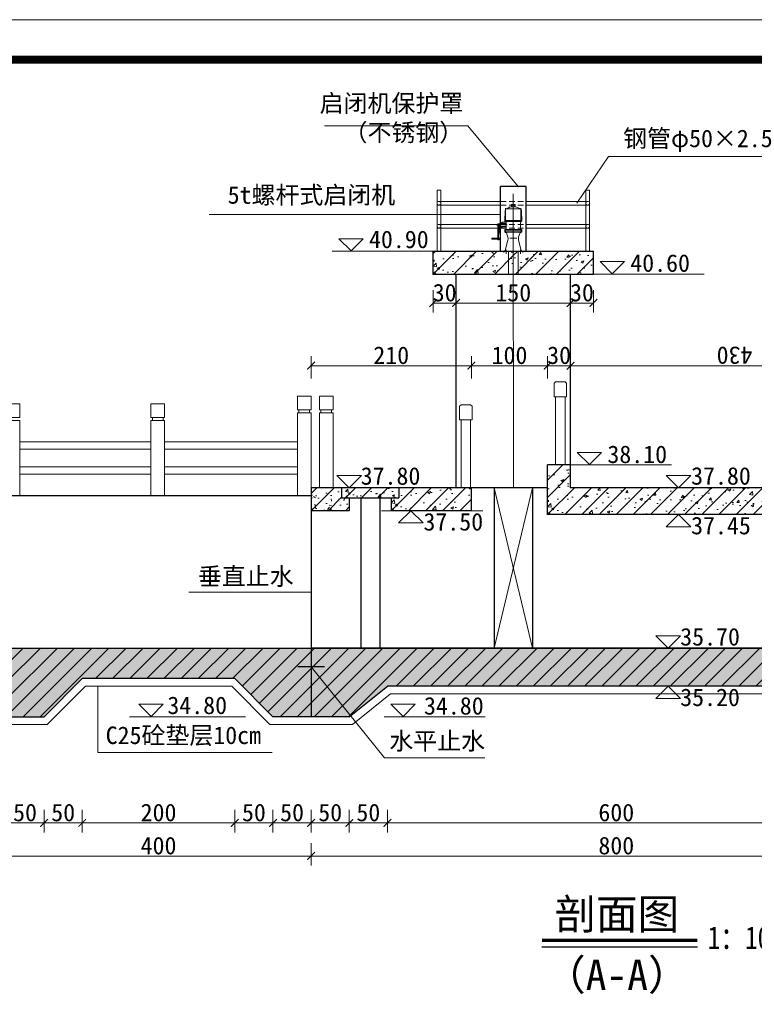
# Model space of a CAD drawing. Extents: x -27255 to 1448651, y 31034 to 8081248.
# Tile 80 of 198: x 583346 to 583442, y 3860567 to 3860696. Entities that reach past the tile are written whole.
import ezdxf
from ezdxf.enums import TextEntityAlignment as Align
from ezdxf.lldxf.tags import DXFTag

# ---------------------------------------------------------------- set-up
doc = ezdxf.new("R2010")
doc.units = 0
doc.linetypes.add('HIDDEN', pattern=[0.375, 0.25, -0.125])
doc.layers.get('0').update_dxf_attribs({"linetype": 'CONTINUOUS'})
for name, color, linetype, lineweight in [('0.09中心线', 1, 'DASHDOT2', 9), ('0.09折线', 6, 'CONTINUOUS', 9), ('0.09标注线', 3, 'CONTINUOUS', 9), ('0.13填充', 8, 'CONTINUOUS', 9), ('0.13文字', 3, 'CONTINUOUS', 13), ('0.13轮廓', 4, 'CONTINUOUS', 13), ('0.15红线', 1, 'CONTINUOUS', 15), ('0.30粗线', 7, 'CONTINUOUS', 30), ('图框', 7, 'CONTINUOUS', 20), ('地涵轮廓线', 130, 'CONTINUOUS', 35), ('细线', 7, 'CONTINUOUS', 15)]:
    doc.layers.add(name, color=color, linetype=linetype, lineweight=lineweight)
doc.styles.add('-仿宋_GB2312', font='FangSong_GB2312.ttf')
doc.styles.get("Standard").update_dxf_attribs({"font": 'rs.shx', "bigfont": 'hztxt.shx'})
tags = doc.linetypes.add('DASHDOT2', pattern=[0.5, 0.25, -0.125, 0, -0.125]).pattern_tags.tags
tags[10:11] = [DXFTag(74, 4), DXFTag(75, 0), DXFTag(340, '0'), DXFTag(46, 1.0), DXFTag(50, 0.0), DXFTag(44, 0.0), DXFTag(45, 0.0)]
tags[8:9] = [DXFTag(74, 4), DXFTag(75, 0), DXFTag(340, '0'), DXFTag(46, 1.0), DXFTag(50, 0.0), DXFTag(44, 0.0), DXFTag(45, 0.0)]
tags[6:7] = [DXFTag(74, 4), DXFTag(75, 0), DXFTag(340, '0'), DXFTag(46, 1.0), DXFTag(50, 0.0), DXFTag(44, 0.0), DXFTag(45, 0.0)]
tags[4:5] = [DXFTag(74, 4), DXFTag(75, 0), DXFTag(340, '0'), DXFTag(46, 1.0), DXFTag(50, 0.0), DXFTag(44, 0.0), DXFTag(45, 0.0)]
doc.dimstyles.get("Standard").update_dxf_attribs({"dimtxt": 0.18, "dimasz": 0.18, "dimexe": 0.18, "dimexo": 0.0625, "dimgap": 0.09, "dimtad": 0, "dimtih": 1, "dimtoh": 1, "dimdec": 4, "dimzin": 0, "dimdsep": 46, "dimtxsty": 'Standard', "dimcen": 0.09, "dimadec": 0, "dimazin": 0, "dimtfac": 1, "dimtdec": 4, "dimtofl": 0, "dimtmove": 0, "dimatfit": 3, "dimfxl": 1, "dimtolj": 1, "dimtzin": 0, "dimarcsym": 0})
doc.dimstyles.new('zzzz STANDARD', dxfattribs={"dimtxt": 2.3, "dimasz": 1, "dimexe": 1.25, "dimexo": 1.5, "dimgap": 0.2, "dimtad": 1, "dimdec": 0, "dimlfac": 10, "dimzin": 0, "dimdsep": 46, "dimtxsty": '-仿宋_GB2312', "dimblk": 'ARCHTICK', "dimcen": 0.09, "dimadec": 0, "dimazin": 0, "dimtfac": 1, "dimtdec": 0, "dimtix": 1, "dimtmove": 2, "dimatfit": 3, "dimfxl": 1.7, "dimfxlon": 1, "dimtolj": 1, "dimtzin": 0, "dimlwd": 9, "dimlwe": 9, "dimarcsym": 0})
pattern_1 = [(45, (583399.9007, 3860662.8025), (-1.34704, 1.34704), [])]
pattern_2 = [(50, (583399.9007, 3860662.8025), (3.6437, -0.3188), [0.381, -4.191]), (355, (583399.9007, 3860662.8025), (-0.70486, 3.8211), [0.3048, -3.3528]), (100.451, (583400.2043, 3860662.776), (2.93885, 3.50233), [0.3238, -3.5618]), (46.184, (583399.9007, 3860663.8185), (5.4216, -0.8408), [0.5715, -6.2865]), (96.636, (583400.3525, 3860663.7484), (4.7481, 4.9485), [0.4857, -5.3427]), (351.184, (583399.9007, 3860663.8185), (4.7481, 4.9485), [0.4572, -5.0292]), (21, (583400.4087, 3860663.5645), (3.0323, -2.0453), [0.381, -4.191]), (326, (583400.4087, 3860663.5645), (1.23604, 3.68376), [0.3048, -3.3528]), (71.451, (583400.6613, 3860663.394), (4.2683, 1.63846), [0.3238, -3.5618]), (37.5, (583399.9007, 3860662.8025), (0.06177, 1.6911), [0, -3.31216, 0, -3.4036, 0, -3.3655]), (7.5, (583399.9007, 3860662.8025), (1.3364, 2.00361), [0, -1.94056, 0, -3.23596, 0, -1.2827]), (327.5, (583398.7678, 3860662.8025), (2.71181, -0.114575), [0, -1.27, 0, -3.9624, 0, -5.2578]), (317.5, (583398.2598, 3860662.8025), (2.96258, 0.50853), [0, -1.651, 0, -2.63144, 0, -3.7338])]

# ---------------------------------------------------------------- blocks, each defined once
blk = doc.blocks.new('d4trtg')
at = {"lineweight": 0}
blk.add_line((653868.4, 3902577.3), (658071.2, 3902577.3), dxfattribs=at)
at = {"lineweight": 0, "const_width": 10}
blk.add_lwpolyline([(654118.6, 3902527.3), (658021.2, 3902527.3), (658021.2, 3899655.4), (654118.6, 3899655.4)], close=True, dxfattribs=at)
blk = doc.blocks.new('jhl')
at = {"layer": '细线'}
for p, q in [((51291.5, 30119.2), (51303.1, 30123.2)), ((51303.1, 30123.2), (51312.7, 30123.2)), ((51304.9, 30128.6), (51304, 30127.6)), ((51304, 30127.6), (51311.8, 30127.6)), ((51304, 30123.2), (51304, 30127.6)), ((51304.9, 30128.6), (51310.9, 30128.6)), ((51304.9, 30123.2), (51304.9, 30127.6)), ((51310.9, 30128.6), (51311.8, 30127.6)), ((51310.9, 30127.6), (51310.9, 30123.2)), ((51311.8, 30127.6), (51311.8, 30123.2)), ((51324.3, 30119.2), (51312.7, 30123.2)), ((51315.5, 30122.2), (51315.8, 30123.2)), ((51315.8, 30123.2), (51317.7, 30122.5)), ((51315.9, 30122.1), (51316.2, 30123.1)), ((51317.4, 30122.6), (51317, 30121.7)), ((51317.7, 30122.5), (51317.4, 30121.6)), ((51325.3, 30119.2), (51290.6, 30119.2)), ((51291.1, 30120.6), (51291.1, 30089.9)), ((51324.7, 30120.6), (51324.7, 30089.9)), ((51289.6, 30094.4), (51289.6, 30092.6)), ((51326.2, 30093.4), (51289.6, 30093.4)), ((51290.8, 30091.5), (51325.1, 30091.5)), ((51292.4, 30091.5), (51292.4, 30073.9)), ((51321.2, 30083.9), (51345.2, 30083.9)), ((51323.4, 30091.5), (51323.4, 30073.9)), ((51323.4, 30089.7), (51332.1, 30089.7)), ((51323.4, 30087.4), (51337, 30087.4)), ((51323.4, 30080.4), (51337, 30080.4)), ((51326.2, 30094.4), (51326.2, 30092.6)), ((51332.1, 30089.7), (51337, 30087.4)), ((51332.1, 30089.7), (51332.1, 30087.4)), ((51332.1, 30080.4), (51332.1, 30077.7)), ((51332.1, 30077.7), (51337, 30080.4)), ((51337, 30087.4), (51337, 30080.4)), ((51341.9, 30086.2), (51337, 30086.2)), ((51338.6, 30081.7), (51337, 30081.7)), ((51338.6, 30081.7), (51338.6, 30083.7)), ((51338.6, 30081.7), (51338.6, 30068.9)), ((51339.9, 30083.7), (51339.9, 30068.9)), ((51341.9, 30081.7), (51339.9, 30081.7)), ((51341.9, 30086.2), (51341.9, 30051.7)), ((51289.6, 30069), (51289.6, 30073.9)), ((51289.6, 30073.9), (51326.2, 30073.9)), ((51326.2, 30070.9), (51289.6, 30070.9)), ((51290.8, 30074.9), (51290.8, 30066.9)), ((51325.1, 30067.9), (51290.8, 30067.9)), ((51293.1, 30066.6), (51295.5, 30059.4)), ((51322.7, 30066.6), (51320.3, 30059.4)), ((51323.4, 30077.7), (51332.1, 30077.7)), ((51325, 30074.9), (51325, 30066.9)), ((51326.2, 30073.9), (51326.2, 30069)), ((51338.6, 30068.9), (51340.5, 30060.9)), ((51339.9, 30068.9), (51341.9, 30060.5)), ((51340.5, 30060.9), (51340.5, 30056.2)), ((51296.2, 30050.4), (51290.4, 30028.3)), ((51300, 30054.9), (51315.8, 30054.9)), ((51319.6, 30050.4), (51325.5, 30028.3)), ((51341.9, 30056.2), (51339.7, 30056.2)), ((51339.7, 30056.2), (51339.7, 30051.7)), ((51341.9, 30051.7), (51339.7, 30051.7)), ((51354.8, 30055.1), (51341.9, 30055.1)), ((51354.8, 30052.9), (51341.9, 30052.9)), ((51344.1, 30055.1), (51344.1, 30052.9)), ((51344.8, 30055.1), (51344.8, 30052.9)), ((51354.8, 30055.1), (51354.8, 30052.9)), ((51287.3, 30025.6), (51287.3, 30023.5)), ((51288.4, 30026.7), (51327.4, 30026.7)), ((51292, 30029.4), (51292, 30020.9)), ((51323.8, 30029.4), (51323.8, 30020.9)), ((51328.5, 30025.6), (51328.5, 30023.5))]:
    blk.add_line(p, q, dxfattribs=at)
for centre, radius, start, end in [((51572, 30096.2), 282.4, 175.3154, 180.3692), ((51043.8, 30096.2), 282.4, 359.6308, 4.6846), ((51290.8, 30092.6), 1.12, 180, 270), ((51325.1, 30092.6), 1.12, 270, 0), ((51337.7, 30083.7), 0.938, 0, 90), ((51340.9, 30083.7), 0.938, 90, 180), ((51290.8, 30069), 1.12, 180, 270), ((51291.4, 30066), 1.88, 18.4349, 90), ((51277.8, 30053.5), 18.8, 350.3673, 18.4349), ((51338.1, 30053.5), 18.8, 161.5651, 189.6327), ((51324.4, 30066), 1.88, 90, 161.5651), ((51325.1, 30069), 1.12, 270, 0), ((51339.9, 30053.9), 2.27, 96.7496, 263.2504), ((51288.4, 30025.6), 1.12, 90, 180), ((51288.5, 30028.6), 1.88, 270, 350.3673), ((51327.3, 30028.6), 1.88, 189.6327, 270), ((51327.4, 30025.6), 1.12, 0, 90)]:
    blk.add_arc(centre, radius, start, end, dxfattribs=at)
blk = doc.blocks.new('_ARCHTICK')
at = {"color": 0, "linetype": 'ByBlock', "const_width": 0.15}
blk.add_lwpolyline([(-0.5, -0.5), (0.5, 0.5)], dxfattribs=at)

msp = doc.modelspace()

# ---------------------------------------------------------------- hatches: boundary and pattern name
at = {"layer": '0.13填充'}
h = msp.add_hatch(dxfattribs=at)
h.set_pattern_fill('ANSI31', color=256, scale=0.6, style=0)
h.set_pattern_definition(pattern_1)
edge = h.paths.add_edge_path()
edge.add_line((583420.90066, 3860665.30942), (583420.40761, 3860665.80246))
edge.add_line((583420.40761, 3860665.80246), (583411.6102, 3860665.80246))
edge.add_ellipse((583411.57066, 3860665.73496), major_axis=(0.04773, 0.04773), ratio=1, start_angle=315, end_angle=405)
edge.add_ellipse((583411.56442, 3860665.91496), major_axis=(-0.07955, 0.07955), ratio=1, start_angle=54.6327181, end_angle=135)
edge.add_line((583411.56442, 3860665.80246), (583410.40066, 3860665.80246))
edge.add_line((583410.40066, 3860665.80246), (583410.40066, 3860662.80246))
edge.add_line((583410.40066, 3860662.80246), (583420.90066, 3860662.80246))
edge.add_line((583420.90066, 3860662.80246), (583420.90066, 3860665.30942))
h = msp.add_hatch(dxfattribs=at)
h.set_pattern_fill('AR-CONC', color=256, scale=0.02, style=0)
h.set_pattern_definition(pattern_2)
edge = h.paths.add_edge_path()
edge.add_line((583420.90066, 3860665.30942), (583420.40761, 3860665.80246))
edge.add_line((583420.40761, 3860665.80246), (583411.6102, 3860665.80246))
edge.add_ellipse((583411.57066, 3860665.73496), major_axis=(0.04773, 0.04773), ratio=1, start_angle=315, end_angle=405)
edge.add_ellipse((583411.56442, 3860665.91496), major_axis=(-0.07955, 0.07955), ratio=1, start_angle=54.6327181, end_angle=135)
edge.add_line((583411.56442, 3860665.80246), (583410.40066, 3860665.80246))
edge.add_line((583410.40066, 3860665.80246), (583410.40066, 3860662.80246))
edge.add_line((583410.40066, 3860662.80246), (583420.90066, 3860662.80246))
edge.add_line((583420.90066, 3860662.80246), (583420.90066, 3860665.30942))
h = msp.add_hatch(dxfattribs=at)
h.set_pattern_fill('ANSI31', color=256, scale=0.6, style=0)
h.set_pattern_definition(pattern_1)
h.paths.add_polyline_path([(583399.90066, 3860665.80246), (583399.90066, 3860662.80246), (583410.40066, 3860662.80246), (583410.40066, 3860665.80246), (583409.23066, 3860665.80246)])
h = msp.add_hatch(dxfattribs=at)
h.set_pattern_fill('AR-CONC', color=256, scale=0.02, style=0)
h.set_pattern_definition(pattern_2)
h.paths.add_polyline_path([(583410.40066, 3860662.80246), (583410.40066, 3860665.80246), (583409.23066, 3860665.80246), (583399.90066, 3860665.80246), (583399.90066, 3860662.80246)])
at = {"layer": '0.13填充', "ltscale": 0.005}
h = msp.add_hatch(dxfattribs=at)
h.set_pattern_fill('AR-CONC', color=256, scale=0.4, style=0)
h.set_pattern_definition([(50, (583388.3975, 3860633.4964), (2.869, -0.251), [0.3, -3.3]), (355, (583388.3975, 3860633.4964), (-0.555, 3.0088), [0.24, -2.64]), (100.45, (583388.6365, 3860633.4755), (2.314, 2.7578), [0.255, -2.8046]), (46.184, (583388.3975, 3860634.2964), (4.269, -0.662), [0.45, -4.95]), (96.636, (583388.753, 3860634.2412), (3.7387, 3.8965), [0.3824, -4.2069]), (351.184, (583388.3975, 3860634.2964), (3.7386, 3.8965), [0.36, -3.96]), (21, (583388.7975, 3860634.0964), (2.3876, -1.6105), [0.3, -3.3]), (326, (583388.7975, 3860634.0964), (0.9733, 2.9006), [0.24, -2.64]), (71.45, (583388.9964, 3860633.9622), (3.3609, 1.2901), [0.255, -2.8046]), (37.5, (583388.3975, 3860633.4964), (0.04864, 1.33158), [0, -2.608, 0, -2.68, 0, -2.65]), (7.5, (583388.3975, 3860633.4964), (1.05228, 1.57765), [0, -1.528, 0, -2.548, 0, -1.01]), (327.5, (583387.5055, 3860633.4964), (2.13529, -0.09022), [0, -1, 0, -3.12, 0, -4.14]), (317.5, (583387.1055, 3860633.4964), (2.33274, 0.4004), [0, -1.3, 0, -2.072, 0, -2.94])])
h.paths.add_polyline_path([(583394.89746, 3860634.79875), (583388.39746, 3860634.79875), (583388.39746, 3860633.4964), (583394.89746, 3860633.4964)])
h = msp.add_hatch(dxfattribs=at)
h.set_pattern_fill('ANSI31', color=256, scale=12, style=0)
h.set_pattern_definition([(45, (583388.3975, 3860633.4964), (-1.06066, 1.06066), [])])
h.paths.add_polyline_path([(583394.89746, 3860633.4964), (583394.89746, 3860634.79875), (583388.39746, 3860634.79875), (583388.39746, 3860633.4964)])
at = {"layer": '0.13文字', "lineweight": 13}
h = msp.add_hatch(dxfattribs=at)
h.set_pattern_fill('AR-CONC', color=256, scale=0.02, style=0)
h.set_pattern_definition([(50, (583414.9007, 3860631.3025), (3.6437, -0.31878), [0.381, -4.191]), (355, (583414.9007, 3860631.3025), (-0.70486, 3.82113), [0.3048, -3.3528]), (100.451, (583415.2043, 3860631.276), (2.93885, 3.50233), [0.3238, -3.5618]), (46.184, (583414.9007, 3860632.3185), (5.4216, -0.84085), [0.5715, -6.2865]), (96.636, (583415.3525, 3860632.2484), (4.7481, 4.9485), [0.4857, -5.3427]), (351.184, (583414.9007, 3860632.3185), (4.7481, 4.9485), [0.4572, -5.0292]), (21, (583415.4087, 3860632.0645), (3.0323, -2.04531), [0.381, -4.191]), (326, (583415.4087, 3860632.0645), (1.23604, 3.68376), [0.3048, -3.3528]), (71.451, (583415.6613, 3860631.894), (4.26833, 1.63846), [0.3238, -3.5618]), (37.5, (583414.9007, 3860631.3025), (0.061772, 1.6911), [0, -3.31216, 0, -3.4036, 0, -3.3655]), (7.5, (583414.9007, 3860631.3025), (1.33639, 2.00361), [0, -1.94056, 0, -3.23596, 0, -1.2827]), (327.5, (583413.7678, 3860631.3025), (2.711812, -0.114575), [0, -1.27, 0, -3.9624, 0, -5.2578]), (317.5, (583413.2598, 3860631.3025), (2.96258, 0.50853), [0, -1.651, 0, -2.63144, 0, -3.7338])])
h.paths.add_polyline_path([(583417.90214, 3860634.80246), (583417.90198, 3860637.80246), (583417.90066, 3860637.80246), (583414.90066, 3860637.80246), (583414.90066, 3860631.30246), (583463.9006, 3860631.30246), (583463.90065, 3860637.80246), (583460.90066, 3860637.80246), (583460.90066, 3860634.80246)])
h = msp.add_hatch(dxfattribs=at)
h.set_pattern_fill('ANSI31', color=256, scale=0.5, style=0)
h.set_pattern_definition([(45, (583414.9007, 3860631.3025), (-1.12253, 1.12253), [])])
h.paths.add_polyline_path([(583417.90214, 3860634.80246), (583417.90198, 3860637.80246), (583417.90066, 3860637.80246), (583414.90066, 3860637.80246), (583414.90066, 3860631.30246), (583463.9006, 3860631.30246), (583463.90065, 3860637.80246), (583460.90066, 3860637.80246), (583460.90066, 3860634.80246)])
h = msp.add_hatch(dxfattribs=at)
h.set_pattern_fill('ANSI31', color=256, scale=0.5, style=0)
h.set_pattern_definition([(45, (583383.9007, 3860631.8025), (-1.12253, 1.12253), [])])
h.paths.add_polyline_path([(583387.89746, 3860633.4964), (583387.89746, 3860634.80246), (583383.90066, 3860634.80246), (583383.90066, 3860633.80246), (583383.90066, 3860631.80246), (583388.89746, 3860631.80246), (583388.89746, 3860633.4964)])
h = msp.add_hatch(dxfattribs=at)
h.set_pattern_fill('AR-CONC', color=256, scale=0.02, style=0)
h.set_pattern_definition([(50, (20052.8552, 7509.4982), (3.64369338, -0.3187817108), [0.381, -4.191]), (355, (20052.8552, 7509.4982), (-0.7048565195, 3.8211328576), [0.3048, -3.3528]), (100.451, (20053.159, 7509.4717), (2.9388500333, 3.5023337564), [0.3238, -3.5618]), (46.1842, (20052.8552, 7510.514), (5.421580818, -0.8408465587), [0.5715, -6.2865]), (96.6356, (20053.307, 7510.444), (4.748084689, 4.948511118), [0.4857, -5.3427]), (351.184, (20052.855, 7510.514), (4.748092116, 4.948502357), [0.4572, -5.0292]), (21, (20053.3632, 7510.2602), (3.0322975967, -2.0453103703), [0.381, -4.191]), (326, (20053.3632, 7510.2602), (1.236040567, 3.6837593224), [0.3048, -3.3528]), (71.4514, (20053.616, 7510.0898), (4.2683298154, 1.6384571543), [0.3238, -3.5618]), (37.5, (20052.8552, 7509.4982), (0.061772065, 1.69110077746), [0, -3.31216, 0, -3.4036, 0, -3.3655]), (7.5, (20052.8552, 7509.4982), (1.3363932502, 2.0036114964), [0, -1.94056, 0, -3.23596, 0, -1.2827]), (327.5, (20051.7224, 7509.4982), (2.71181190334, -0.11457487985), [0, -1.27, 0, -3.9624, 0, -5.2578]), (317.5, (20051.2144, 7509.4982), (2.9625836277, 0.5085298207), [0, -1.651, 0, -2.63144, 0, -3.7338])])
h.paths.add_polyline_path([(583388.89746, 3860631.80246), (583388.89746, 3860633.4964), (583387.89746, 3860633.4964), (583387.89746, 3860634.80246), (583383.90066, 3860634.80246), (583383.90066, 3860633.80246), (583383.90066, 3860631.80246)])
h = msp.add_hatch(dxfattribs=at)
h.set_pattern_fill('ANSI31', color=256, scale=0.5, style=0)
h.set_pattern_definition([(45, (583394.3975, 3860631.7987), (-1.12253, 1.12253), [])])
h.paths.add_polyline_path([(583395.39746, 3860634.80246), (583395.39746, 3860633.4964), (583394.39746, 3860633.4964), (583394.39746, 3860631.79875), (583404.90066, 3860631.80246), (583404.90066, 3860634.80246)])
h = msp.add_hatch(dxfattribs=at)
h.set_pattern_fill('AR-CONC', color=256, scale=0.02, style=0)
h.set_pattern_definition([(50, (583394.3975, 3860631.7987), (3.6437, -0.3188), [0.381, -4.191]), (355, (583394.3975, 3860631.7987), (-0.7049, 3.8211), [0.3048, -3.3528]), (100.45, (583394.701, 3860631.7722), (2.9389, 3.5023), [0.3238, -3.5618]), (46.184, (583394.3975, 3860632.8147), (5.4216, -0.8408), [0.5715, -6.2865]), (96.636, (583394.849, 3860632.7447), (4.748, 4.9485), [0.4857, -5.3427]), (351.184, (583394.3975, 3860632.815), (4.748, 4.9485), [0.4572, -5.0292]), (21, (583394.9055, 3860632.5607), (3.0323, -2.0453), [0.381, -4.191]), (326, (583394.9055, 3860632.5607), (1.236, 3.6838), [0.3048, -3.3528]), (71.45, (583395.158, 3860632.3903), (4.2683, 1.6385), [0.3238, -3.5618]), (37.5, (583394.3975, 3860631.7987), (0.06177, 1.6911), [0, -3.31216, 0, -3.4036, 0, -3.3655]), (7.5, (583394.3975, 3860631.7987), (1.3364, 2.0036), [0, -1.94056, 0, -3.23596, 0, -1.2827]), (327.5, (583393.2646, 3860631.7987), (2.71181, -0.11457), [0, -1.27, 0, -3.9624, 0, -5.2578]), (317.5, (583392.7566, 3860631.7987), (2.9626, 0.50853), [0, -1.651, 0, -2.63144, 0, -3.7338])])
h.paths.add_polyline_path([(583404.90066, 3860631.80246), (583404.90066, 3860634.80246), (583395.39746, 3860634.80246), (583395.39746, 3860633.4964), (583394.39746, 3860633.4964), (583394.39746, 3860631.79875)])
h = msp.add_hatch(dxfattribs=at)
h.set_pattern_fill('AR-CONC', color=256, scale=0.02, style=0)
h.set_pattern_definition([(50, (583343.9007, 3860604.8025), (3.64369, -0.31878), [0.381, -4.191]), (355, (583343.9007, 3860604.8025), (-0.70486, 3.82113), [0.3048, -3.3528]), (100.451, (583344.2043, 3860604.776), (2.93885, 3.50233), [0.3238, -3.5618]), (46.184, (583343.9007, 3860605.8185), (5.42158, -0.84085), [0.5715, -6.2865]), (96.6356, (583344.3525, 3860605.7484), (4.74808, 4.9485), [0.4857, -5.3427]), (351.184, (583343.9007, 3860605.8185), (4.7481, 4.9485), [0.4572, -5.0292]), (21, (583344.4087, 3860605.5645), (3.0323, -2.04531), [0.381, -4.191]), (326, (583344.4087, 3860605.5645), (1.23604, 3.68376), [0.3048, -3.3528]), (71.4514, (583344.6613, 3860605.394), (4.26833, 1.63846), [0.3238, -3.5618]), (37.5, (583343.9007, 3860604.8025), (0.061772, 1.691101), [0, -3.31216, 0, -3.4036, 0, -3.3655]), (7.5, (583343.9007, 3860604.8025), (1.336393, 2.003611), [0, -1.94056, 0, -3.23596, 0, -1.2827]), (327.5, (583342.7678, 3860604.8025), (2.711812, -0.114575), [0, -1.27, 0, -3.9624, 0, -5.2578]), (317.5, (583342.2598, 3860604.8025), (2.962584, 0.50853), [0, -1.651, 0, -2.63144, 0, -3.7338])])
h.paths.add_polyline_path([(583462.16917, 3860613.80246), (583368.90066, 3860613.80246), (583343.90066, 3860613.80246), (583343.90066, 3860604.80246), (583348.90066, 3860604.80246), (583353.90066, 3860609.80246), (583373.90066, 3860609.80246), (583378.90066, 3860604.80246), (583383.90066, 3860604.80246), (583388.90066, 3860604.80246), (583393.90066, 3860608.80246), (583453.90066, 3860608.80246), (583458.90066, 3860604.80246), (583463.86066, 3860604.80246), (583463.86066, 3860604.80487), (583463.86153, 3860604.80487), (583463.86933, 3860611.39035)])
h = msp.add_hatch(dxfattribs=at)
h.set_pattern_fill('ANSI31', color=256, scale=0.5, style=0)
h.set_pattern_definition([(45, (583343.9007, 3860604.8025), (-1.122532, 1.122532), [])])
h.paths.add_polyline_path([(583393.90066, 3860608.80246), (583453.90066, 3860608.80246), (583458.90066, 3860604.80246), (583463.86066, 3860604.80246), (583463.86066, 3860604.80487), (583463.86153, 3860604.80487), (583463.86933, 3860611.39035), (583462.16917, 3860613.80246), (583368.90066, 3860613.80246), (583343.90066, 3860613.80246), (583343.90066, 3860604.80246), (583348.90066, 3860604.80246), (583353.90066, 3860609.80246), (583373.90066, 3860609.80246), (583378.90066, 3860604.80246), (583383.90066, 3860604.80246), (583388.90066, 3860604.80246)])

# ---------------------------------------------------------------- linework, layer by layer
at = {"color": 7}
msp.add_line((583434.52223, 3860574.60573, -8.5101), (583414.16142, 3860574.60573, -8.5101), dxfattribs=at)
at = {"color": 7, "const_width": 0.4608, "elevation": -8.5101}
msp.add_lwpolyline([(583434.52223, 3860575.50573), (583414.16142, 3860575.50573)], dxfattribs=at)
at = {"layer": '0.09中心线', "ltscale": 3}
for p, q in [((583410.41057, 3860634.80246, -5.79251), (583410.40066, 3860673.32417, -6.64775)), ((583409.74981, 3860665.80246, -6.64775), (583409.74981, 3860662.80246, -6.64775)), ((583411.0515, 3860665.80246, -6.64775), (583411.0515, 3860662.80246, -6.64775))]:
    msp.add_line(p, q, dxfattribs=at)
at = {"layer": '0.09折线', "color": 4}
for p, q in [((583415.91911, 3860648.69246, -5.8678), (583415.73911, 3860648.51246, -5.8678)), ((583415.73911, 3860648.51246, -5.8678), (583415.73911, 3860646.71246, -5.8678)), ((583417.17911, 3860648.69246, -5.8678), (583415.91911, 3860648.69246, -5.8678)), ((583417.35911, 3860648.51246, -5.8678), (583417.17911, 3860648.69246, -5.8678)), ((583417.35911, 3860646.71246, -5.8678), (583417.35911, 3860648.51246, -5.8678)), ((583382.10066, 3860645.00246, -5.45786), (583382.10066, 3860646.80246, -5.45786)), ((583382.10066, 3860646.80246, -5.45786), (583383.90066, 3860646.80246, -5.45786)), ((583382.10066, 3860645.00246, -5.45786), (583382.10066, 3860646.80246, -5.45786)), ((583382.10066, 3860646.80246, -5.45786), (583383.90066, 3860646.80246, -5.45786)), ((583382.10066, 3860645.00246, -5.45786), (583382.10066, 3860646.80246, -5.45786)), ((583382.10066, 3860646.80246, -5.45786), (583383.90066, 3860646.80246, -5.45786)), ((583383.90066, 3860645.00246, -5.45786), (583383.90066, 3860646.80246, -5.45786)), ((583383.90066, 3860645.00246, -5.45786), (583383.90066, 3860646.80246, -5.45786)), ((583383.90066, 3860645.00246, -5.45786), (583383.90066, 3860646.80246, -5.45786)), ((583384.98295, 3860645.00246, -6.21999), (583384.98295, 3860646.80246, -6.21999)), ((583384.98295, 3860646.80246, -6.21999), (583386.78295, 3860646.80246, -6.21999)), ((583384.98295, 3860645.00246, -6.21999), (583384.98295, 3860646.80246, -6.21999)), ((583384.98295, 3860646.80246, -6.21999), (583386.78295, 3860646.80246, -6.21999)), ((583384.98295, 3860645.00246, -6.21999), (583384.98295, 3860646.80246, -6.21999)), ((583384.98295, 3860646.80246, -6.21999), (583386.78295, 3860646.80246, -6.21999)), ((583386.78295, 3860645.00246, -6.21999), (583386.78295, 3860646.80246, -6.21999)), ((583386.78295, 3860645.00246, -6.21999), (583386.78295, 3860646.80246, -6.21999)), ((583386.78295, 3860645.00246, -6.21999), (583386.78295, 3860646.80246, -6.21999)), ((583386.78295, 3860645.00246, -6.21999), (583386.78295, 3860646.80246, -6.21999)), ((583386.78295, 3860645.00246, -6.21999), (583386.78295, 3860646.80246, -6.21999)), ((583386.78295, 3860645.00246, -6.21999), (583386.78295, 3860646.80246, -6.21999)), ((583415.73911, 3860646.71246, -5.8678), (583417.35911, 3860646.71246, -5.8678)), ((583415.91911, 3860646.71246, -5.8678), (583415.91911, 3860637.80246, -5.8678)), ((583417.17911, 3860637.80246, -5.8678), (583417.17911, 3860646.71246, -5.8678)), ((583343.90066, 3860645.80246, -5.8678), (583345.70066, 3860645.80246, -5.8678)), ((583343.90066, 3860645.80246, -5.8678), (583345.70066, 3860645.80246, -5.8678)), ((583343.90066, 3860645.80246, -5.8678), (583345.70066, 3860645.80246, -5.8678)), ((583345.70066, 3860644.00246, -5.8678), (583345.70066, 3860645.80246, -5.8678)), ((583345.70066, 3860644.00246, -5.8678), (583345.70066, 3860645.80246, -5.8678)), ((583345.70066, 3860644.00246, -5.8678), (583345.70066, 3860645.80246, -5.8678)), ((583362.8959, 3860644.00246, -5.8678), (583362.8959, 3860645.80246, -5.8678)), ((583362.8959, 3860645.80246, -5.8678), (583364.6959, 3860645.80246, -5.8678)), ((583362.8959, 3860644.00246, -5.8678), (583362.8959, 3860645.80246, -5.8678)), ((583362.8959, 3860645.80246, -5.8678), (583364.6959, 3860645.80246, -5.8678)), ((583362.8959, 3860644.00246, -5.8678), (583362.8959, 3860645.80246, -5.8678)), ((583362.8959, 3860645.80246, -5.8678), (583364.6959, 3860645.80246, -5.8678)), ((583364.6959, 3860644.00246, -5.8678), (583364.6959, 3860645.80246, -5.8678)), ((583364.6959, 3860644.00246, -5.8678), (583364.6959, 3860645.80246, -5.8678)), ((583364.6959, 3860644.00246, -5.8678), (583364.6959, 3860645.80246, -5.8678)), ((583403.36824, 3860645.51246, -5.8678), (583403.54824, 3860645.69246, -5.8678)), ((583403.36824, 3860645.51246, -5.8678), (583403.54824, 3860645.69246, -5.8678)), ((583403.36824, 3860643.71246, -5.8678), (583403.36824, 3860645.51246, -5.8678)), ((583403.36824, 3860643.71246, -5.8678), (583403.36824, 3860645.51246, -5.8678)), ((583403.54824, 3860645.69246, -5.8678), (583404.80824, 3860645.69246, -5.8678)), ((583403.54824, 3860645.69246, -5.8678), (583404.80824, 3860645.69246, -5.8678)), ((583404.80824, 3860645.69246, -5.8678), (583404.98824, 3860645.51246, -5.8678)), ((583404.80824, 3860645.69246, -5.8678), (583404.98824, 3860645.51246, -5.8678)), ((583404.98824, 3860645.51246, -5.8678), (583404.98824, 3860643.71246, -5.8678)), ((583404.98824, 3860645.51246, -5.8678), (583404.98824, 3860643.71246, -5.8678)), ((583343.90066, 3860644.00246, -5.8678), (583345.70066, 3860644.00246, -5.8678)), ((583343.90066, 3860644.00246, -5.8678), (583345.70066, 3860644.00246, -5.8678)), ((583343.90066, 3860644.00246, -5.8678), (583345.70066, 3860644.00246, -5.8678)), ((583362.8959, 3860644.00246, -5.8678), (583364.6959, 3860644.00246, -5.8678)), ((583362.8959, 3860644.00246, -5.8678), (583364.6959, 3860644.00246, -5.8678)), ((583362.8959, 3860644.00246, -5.8678), (583364.6959, 3860644.00246, -5.8678)), ((583363.0959, 3860643.60246, -5.8678), (583363.0959, 3860644.00246, -5.8678)), ((583363.0959, 3860643.60246, -5.8678), (583363.0959, 3860644.00246, -5.8678)), ((583363.0959, 3860643.60246, -5.8678), (583363.0959, 3860644.00246, -5.8678)), ((583364.4959, 3860643.60246, -5.8678), (583364.4959, 3860644.00246, -5.8678)), ((583364.4959, 3860643.60246, -5.8678), (583364.4959, 3860644.00246, -5.8678)), ((583364.4959, 3860643.60246, -5.8678), (583364.4959, 3860644.00246, -5.8678)), ((583382.10066, 3860645.00246, -5.45786), (583383.90066, 3860645.00246, -5.45786)), ((583382.10066, 3860645.00246, -5.45786), (583383.90066, 3860645.00246, -5.45786)), ((583382.10066, 3860645.00246, -5.45786), (583383.90066, 3860645.00246, -5.45786)), ((583382.10066, 3860644.60246, -5.45786), (583383.90066, 3860644.60246, -5.45786)), ((583382.10066, 3860644.60246, -5.45786), (583382.10066, 3860634.80246, -5.45786)), ((583382.10066, 3860644.60246, -5.45786), (583383.90066, 3860644.60246, -5.45786)), ((583382.10066, 3860644.60246, -5.45786), (583382.10066, 3860634.80246, -5.45786)), ((583382.10066, 3860644.60246, -5.45786), (583383.90066, 3860644.60246, -5.45786)), ((583382.10066, 3860644.60246, -5.45786), (583382.10066, 3860633.80246, -5.45786)), ((583382.30066, 3860644.60246, -5.45786), (583382.30066, 3860645.00246, -5.45786)), ((583382.30066, 3860644.60246, -5.45786), (583382.30066, 3860645.00246, -5.45786)), ((583382.30066, 3860644.60246, -5.45786), (583382.30066, 3860645.00246, -5.45786)), ((583383.70066, 3860644.60246, -5.45786), (583383.70066, 3860645.00246, -5.45786)), ((583383.70066, 3860644.60246, -5.45786), (583383.70066, 3860645.00246, -5.45786)), ((583383.70066, 3860644.60246, -5.45786), (583383.70066, 3860645.00246, -5.45786)), ((583383.90066, 3860634.80246, -5.45786), (583383.90066, 3860644.60246, -5.45786)), ((583383.90066, 3860634.80246, -5.45786), (583383.90066, 3860644.60246, -5.45786)), ((583383.90066, 3860634.80246, -5.45786), (583383.90066, 3860644.60246, -5.45786)), ((583384.98295, 3860645.00246, -6.21999), (583386.78295, 3860645.00246, -6.21999)), ((583384.98295, 3860645.00246, -6.21999), (583386.78295, 3860645.00246, -6.21999)), ((583384.98295, 3860645.00246, -6.21999), (583386.78295, 3860645.00246, -6.21999)), ((583384.98295, 3860644.60246, -6.21999), (583386.78295, 3860644.60246, -6.21999)), ((583384.98295, 3860644.60246, -6.21999), (583384.98295, 3860634.80246, -6.21999)), ((583384.98295, 3860644.60246, -6.21999), (583386.78295, 3860644.60246, -6.21999)), ((583384.98295, 3860644.60246, -6.21999), (583384.98295, 3860634.80246, -6.21999)), ((583384.98295, 3860644.60246, -6.21999), (583386.78295, 3860644.60246, -6.21999)), ((583384.98295, 3860644.60246, -6.21999), (583384.98295, 3860634.80246, -6.21999)), ((583385.18295, 3860644.60246, -6.21999), (583385.18295, 3860645.00246, -6.21999)), ((583385.18295, 3860644.60246, -6.21999), (583385.18295, 3860645.00246, -6.21999)), ((583385.18295, 3860644.60246, -6.21999), (583385.18295, 3860645.00246, -6.21999)), ((583386.58295, 3860644.60246, -6.21999), (583386.58295, 3860645.00246, -6.21999)), ((583386.58295, 3860644.60246, -6.21999), (583386.58295, 3860645.00246, -6.21999)), ((583386.58295, 3860644.60246, -6.21999), (583386.58295, 3860645.00246, -6.21999)), ((583386.78295, 3860644.60246, -6.21999), (583386.78295, 3860634.80246, -6.21999)), ((583386.78295, 3860644.60246, -6.21999), (583386.78295, 3860634.80246, -6.21999)), ((583386.78295, 3860644.60246, -6.21999), (583386.78295, 3860634.80246, -6.21999)), ((583386.78295, 3860634.80246, -6.21999), (583386.78295, 3860644.60246, -6.21999)), ((583386.78295, 3860634.80246, -6.21999), (583386.78295, 3860644.60246, -6.21999)), ((583386.78295, 3860634.80246, -6.21999), (583386.78295, 3860644.60246, -6.21999)), ((583343.90066, 3860643.60246, -5.8678), (583345.70066, 3860643.60246, -5.8678)), ((583343.90066, 3860643.60246, -5.8678), (583345.70066, 3860643.60246, -5.8678)), ((583343.90066, 3860643.60246, -5.8678), (583345.70066, 3860643.60246, -5.8678)), ((583345.70066, 3860633.80246, -5.8678), (583345.70066, 3860643.60246, -5.8678)), ((583345.70066, 3860633.80246, -5.8678), (583345.70066, 3860643.60246, -5.8678)), ((583345.70066, 3860633.80246, -5.8678), (583345.70066, 3860643.60246, -5.8678)), ((583362.8959, 3860643.60246, -5.8678), (583364.6959, 3860643.60246, -5.8678)), ((583362.8959, 3860643.60246, -5.8678), (583362.8959, 3860633.80246, -5.8678)), ((583362.8959, 3860643.60246, -5.8678), (583364.6959, 3860643.60246, -5.8678)), ((583362.8959, 3860643.60246, -5.8678), (583362.8959, 3860633.80246, -5.8678)), ((583362.8959, 3860643.60246, -5.8678), (583364.6959, 3860643.60246, -5.8678)), ((583362.8959, 3860643.60246, -5.8678), (583362.8959, 3860633.80246, -5.8678)), ((583364.6959, 3860633.80246, -5.8678), (583364.6959, 3860643.60246, -5.8678)), ((583364.6959, 3860633.80246, -5.8678), (583364.6959, 3860643.60246, -5.8678)), ((583364.6959, 3860633.80246, -5.8678), (583364.6959, 3860643.60246, -5.8678)), ((583404.98824, 3860643.71246, -5.8678), (583403.36824, 3860643.71246, -5.8678)), ((583404.98824, 3860643.71246, -5.8678), (583403.36824, 3860643.71246, -5.8678)), ((583403.54824, 3860634.80246, -5.8678), (583403.54824, 3860643.71246, -5.8678)), ((583403.54824, 3860634.80246, -5.8678), (583403.54824, 3860643.71246, -5.8678)), ((583404.80824, 3860643.71246, -5.8678), (583404.80824, 3860634.80246, -5.8678)), ((583404.80824, 3860643.71246, -5.8678), (583404.80824, 3860634.80246, -5.8678)), ((583345.70066, 3860640.81612, -5.8678), (583362.8959, 3860640.81612, -5.8678)), ((583364.6959, 3860640.81612, -5.8678), (583382.10066, 3860640.81612, -5.8678)), ((583345.70066, 3860639.85548, -5.8678), (583362.8959, 3860639.85548, -5.8678)), ((583364.6959, 3860639.85548, -5.8678), (583382.10066, 3860639.85548, -5.8678)), ((583345.70066, 3860637.54945, -5.8678), (583362.8959, 3860637.54945, -5.8678)), ((583364.6959, 3860637.54945, -5.8678), (583382.10066, 3860637.54945, -5.8678)), ((583345.70066, 3860636.58881, -5.8678), (583362.8959, 3860636.58881, -5.8678)), ((583364.6959, 3860636.58881, -5.8678), (583382.10066, 3860636.58881, -5.8678))]:
    msp.add_line(p, q, dxfattribs=at)
at = {"layer": '0.09标注线'}
for p, q in [((583404.43706, 3860682.22514, -6.64775), (583385.65474, 3860682.22514, -6.64775)), ((583404.43706, 3860682.22514, -6.64775), (583411.04542, 3860674.26949, -6.64775)), ((583418.72869, 3860672.09891, -6.64775), (583422.87604, 3860678.2012, -6.64775)), ((583445.54435, 3860678.2012, -6.64775), (583422.87604, 3860678.2012, -6.64775)), ((583408.7286, 3860670.58758, -6.64775), (583370.52374, 3860670.58758, -6.64775)), ((583387.52881, 3860667.43543, -6.64775), (583389.12881, 3860665.83543, -6.64775)), ((583387.52881, 3860667.43543, -6.64775), (583390.72881, 3860667.43543, -6.64775)), ((583389.12881, 3860665.83543, -6.64775), (583390.72881, 3860667.43543, -6.64775)), ((583386.65483, 3860665.80246, -6.64775), (583399.90066, 3860665.80246, -6.64775)), ((583421.77464, 3860664.43543, -6.64775), (583423.37464, 3860662.83543, -6.64775)), ((583421.77464, 3860664.43543, -6.64775), (583424.97464, 3860664.43543, -6.64775)), ((583423.37464, 3860662.83543, -6.64775), (583424.97464, 3860664.43543, -6.64775)), ((583420.90066, 3860662.80246, -6.64775), (583435.3978, 3860662.80246, -6.64775)), ((583418.77464, 3860639.43543, -5.8678), (583420.37464, 3860637.83543, -5.8678)), ((583418.77464, 3860639.43543, -5.8678), (583421.97464, 3860639.43543, -5.8678)), ((583420.37464, 3860637.83543, -5.8678), (583421.97464, 3860639.43543, -5.8678)), ((583417.90066, 3860637.80246, -5.45786), (583431.14649, 3860637.80246, -5.45786)), ((583388.89106, 3860634.79287, -6.81675), (583387.29106, 3860636.39287, -6.81675)), ((583390.49106, 3860636.39287, -6.81675), (583387.29106, 3860636.39287, -6.81675)), ((583390.49106, 3860636.39287, -6.81675), (583388.89106, 3860634.79287, -6.81675)), ((583432.05331, 3860634.80246, -5.45786), (583430.45331, 3860636.40246, -5.45786)), ((583433.65331, 3860636.40246, -5.45786), (583430.45331, 3860636.40246, -5.45786)), ((583433.65331, 3860636.40246, -5.45786), (583432.05331, 3860634.80246, -5.45786)), ((583407.90066, 3860634.80246, -5.62797), (583412.90066, 3860613.80246)), ((583412.92201, 3860634.80246, -5.9127), (583407.90066, 3860613.80246)), ((583393.14613, 3860631.79875, -5.45786), (583406.39196, 3860631.79875, -5.45786)), ((583396.96712, 3860631.79875, -5.45786), (583395.36712, 3860630.19875, -5.45786)), ((583398.56712, 3860630.19875, -5.45786), (583396.96712, 3860631.79875, -5.45786)), ((583432.05326, 3860631.30246, -5.45786), (583430.45326, 3860629.70246, -5.45786)), ((583433.65326, 3860629.70246, -5.45786), (583432.05326, 3860631.30246, -5.45786)), ((583398.56712, 3860630.19875, -5.45786), (583395.36712, 3860630.19875, -5.45786)), ((583433.65326, 3860629.70246, -5.45786), (583430.45326, 3860629.70246, -5.45786)), ((583367.86466, 3860621.14298), (583383.90066, 3860621.14298)), ((583430.70293, 3860613.80251), (583429.10293, 3860615.40251)), ((583432.30293, 3860615.40251), (583429.10293, 3860615.40251)), ((583432.30293, 3860615.40251), (583430.70293, 3860613.80251)), ((583393.4983, 3860599.40988), (583383.90066, 3860611.34591)), ((583349.31487, 3860603.80246), (583354.31487, 3860608.80246)), ((583373.48644, 3860608.80246), (583354.31487, 3860608.80246)), ((583378.48644, 3860603.80246), (583373.48644, 3860608.80246)), ((583389.31487, 3860603.80246), (583394.31487, 3860607.80246)), ((583453.48644, 3860607.80246), (583394.31487, 3860607.80246)), ((583430.70293, 3860608.80246), (583429.10293, 3860607.20246)), ((583432.30293, 3860607.20246), (583430.70293, 3860608.80246)), ((583432.30293, 3860607.20246), (583429.10293, 3860607.20246)), ((583362.92402, 3860604.83543), (583361.32402, 3860606.43543)), ((583364.52402, 3860606.43543), (583361.32402, 3860606.43543)), ((583364.52402, 3860606.43543), (583362.92402, 3860604.83543)), ((583394.35811, 3860606.43543), (583395.95811, 3860604.83543)), ((583394.35811, 3860606.43543), (583397.55811, 3860606.43543)), ((583395.95811, 3860604.83543), (583397.55811, 3860606.43543)), ((583375.27882, 3860604.80246), (583360.11626, 3860604.80246)), ((583393.48412, 3860604.80246), (583406.72995, 3860604.80246)), ((583343.90066, 3860603.80246), (583349.31487, 3860603.80246)), ((583383.90066, 3860603.80246), (583378.48644, 3860603.80246)), ((583389.31487, 3860603.80246), (583383.90066, 3860603.80246)), ((583389.31487, 3860603.80246), (583383.92065, 3860603.80246)), ((583355.93377, 3860600.10046), (583378.79183, 3860600.10046)), ((583406.67173, 3860599.40988), (583393.4983, 3860599.40988))]:
    msp.add_line(p, q, dxfattribs=at)
at = {"layer": '0.13文字', "linetype": 'Continuous', "lineweight": 13}
msp.add_line((582175.00285, 3860696.12935), (587865.89025, 3860696.12935), dxfattribs=at)
msp.add_line((582175.00285, 3860696.12935), (587865.89025, 3860696.12935), dxfattribs=at)
at = {"layer": '0.13文字', "lineweight": 13}
msp.add_line((583355.93377, 3860600.10046), (583355.93377, 3860608.80246), dxfattribs=at)
at = {"layer": '0.13轮廓', "linetype": 'HIDDEN', "ltscale": 3}
for p, q in [((583408.7286, 3860672.32417, -6.64775), (583412.07271, 3860672.32417, -6.64775)), ((583408.7286, 3860671.82417, -6.64775), (583412.07271, 3860671.82417, -6.64775)), ((583408.7286, 3860669.31198, -6.64775), (583412.07271, 3860669.31198, -6.64775)), ((583408.7286, 3860668.81198, -6.64775), (583412.07271, 3860668.81198, -6.64775))]:
    msp.add_line(p, q, dxfattribs=at)
at = {"layer": '0.15红线'}
for p, q in [((583400.40066, 3860665.80246, -6.64775), (583400.40066, 3860673.80246, -6.64775)), ((583400.90066, 3860673.80246, -6.64775), (583400.40066, 3860673.80246, -6.64775)), ((583400.90066, 3860665.80246, -6.64775), (583400.90066, 3860673.80246, -6.64775)), ((583419.90066, 3860665.80246, -6.64775), (583419.90066, 3860673.80246, -6.64775)), ((583420.40066, 3860673.80246, -6.64775), (583419.90066, 3860673.80246, -6.64775)), ((583420.40066, 3860665.80246, -6.64775), (583420.40066, 3860673.80246, -6.64775)), ((583408.7286, 3860672.32417, -6.64775), (583400.65066, 3860672.32417, -6.64775)), ((583420.15066, 3860672.32417, -6.64775), (583412.07271, 3860672.32417, -6.64775)), ((583408.7286, 3860671.82417, -6.64775), (583400.65066, 3860671.82417, -6.64775)), ((583420.15066, 3860671.82417, -6.64775), (583412.07271, 3860671.82417, -6.64775)), ((583408.7286, 3860669.31198, -6.64775), (583400.65066, 3860669.31198, -6.64775)), ((583408.7286, 3860668.81198, -6.64775), (583400.65066, 3860668.81198, -6.64775)), ((583420.15066, 3860669.31198, -6.64775), (583412.07271, 3860669.31198, -6.64775)), ((583420.15066, 3860668.81198, -6.64775), (583412.07271, 3860668.81198, -6.64775))]:
    msp.add_line(p, q, dxfattribs=at)
for centre in [(583400.65066, 3860672.07417, -6.64775), (583420.15066, 3860672.07417, -6.64775), (583400.65066, 3860669.06198, -6.64775), (583420.15066, 3860669.06198, -6.64775)]:
    msp.add_circle(centre, 0.25, dxfattribs=at)
at = {"layer": '0.30粗线'}
for p, q in [((583408.7286, 3860665.80246, -6.64775), (583408.7286, 3860674.26949, -6.64775)), ((583412.07271, 3860674.26949, -6.64775), (583408.7286, 3860674.26949, -6.64775)), ((583412.07271, 3860665.80246, -6.64775), (583412.07271, 3860674.26949, -6.64775)), ((583399.90066, 3860665.80246, -6.64775), (583420.90066, 3860665.80246, -6.64775)), ((583399.90066, 3860662.80246, -6.64775), (583399.90066, 3860665.80246, -6.64775)), ((583420.90066, 3860662.80246, -6.64775), (583420.90066, 3860665.80246, -6.64775)), ((583399.90066, 3860662.80246, -6.64775), (583420.90066, 3860662.80246, -6.64775)), ((583402.90066, 3860634.80246, -6.64775), (583402.90066, 3860662.80246, -6.64775)), ((583417.90214, 3860634.80246, -5.45786), (583417.90071, 3860662.80246, -5.45786)), ((583414.90066, 3860631.30246, -5.45786), (583414.90066, 3860637.80246, -5.45786)), ((583417.90066, 3860637.80246, -5.45786), (583414.90066, 3860637.80246, -5.45786)), ((583303.90066, 3860633.80246, -5.8678), (583383.90066, 3860633.80246, -5.8678)), ((583383.90066, 3860634.80246, -5.45786), (583383.90066, 3860604.80246, 0.1882)), ((583404.90066, 3860634.80246, -5.45786), (583383.90066, 3860634.80246, -5.45786)), ((583387.89746, 3860634.80246, -5.45786), (583387.89746, 3860633.4964, -5.45786)), ((583387.89746, 3860634.80246, -5.45786), (583387.89746, 3860633.4964, -5.45786)), ((583395.39746, 3860634.80246, -5.45786), (583395.39746, 3860633.4964, -5.45786)), ((583395.39746, 3860634.80246, -5.45786), (583395.39746, 3860633.4964, -5.45786)), ((583414.90066, 3860634.80246, -6.0249), (583404.90066, 3860634.80246, -5.45786)), ((583404.90066, 3860631.80246, -5.45786), (583404.90066, 3860634.80246, -5.45786)), ((583404.90066, 3860631.80246, -5.45786), (583404.90066, 3860634.80246, -5.45786)), ((583407.90066, 3860634.80246), (583407.90066, 3860613.80246)), ((583412.92201, 3860634.80246, -5.9127), (583412.90066, 3860613.80246)), ((583460.90066, 3860634.80246), (583417.90214, 3860634.80246)), ((583387.89746, 3860633.4964, -5.45786), (583395.39746, 3860633.4964, -5.45786)), ((583388.89746, 3860633.4964, -5.45786), (583388.89746, 3860631.80246, -5.45786)), ((583390.39616, 3860633.4964), (583390.39616, 3860613.80246)), ((583392.89616, 3860633.4964), (583392.89616, 3860613.80246)), ((583394.39746, 3860633.4964, -5.45786), (583394.39746, 3860631.79875, -5.45786)), ((583388.89746, 3860631.80246, -5.45786), (583383.90066, 3860631.80246, -5.45786)), ((583404.90066, 3860631.80246, -5.45786), (583394.39746, 3860631.79875, -5.45786)), ((583463.90064, 3860631.30246), (583414.90066, 3860631.30246)), ((583323.90066, 3860613.80246), (583383.90066, 3860613.80246)), ((583368.90066, 3860613.80246), (583463.90055, 3860613.80246)), ((583368.90066, 3860613.80246), (583463.90055, 3860613.80246)), ((583463.90055, 3860613.80246), (583383.90066, 3860613.80246)), ((583385.6438, 3860611.34591), (583382.15843, 3860611.34591)), ((583385.6438, 3860611.34591), (583382.15843, 3860611.34591)), ((583348.90066, 3860604.80246), (583353.90066, 3860609.80246)), ((583373.90066, 3860609.80246), (583353.90066, 3860609.80246)), ((583378.90066, 3860604.80246), (583373.90066, 3860609.80246)), ((583388.90066, 3860604.80246), (583393.90066, 3860608.80246)), ((583453.90066, 3860608.80246), (583393.90066, 3860608.80246)), ((583343.90066, 3860604.80246), (583348.90066, 3860604.80246)), ((583383.90066, 3860604.80246), (583378.90066, 3860604.80246)), ((583388.90066, 3860604.80246), (583383.90066, 3860604.80246))]:
    msp.add_line(p, q, dxfattribs=at)

# ---------------------------------------------------------------- block references
at = {"layer": '0.15红线', "xscale": -0.06000000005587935, "yscale": 0.06000000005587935, "zscale": 0.0600000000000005}
msp.add_blockref('jhl', (586488.87504, 3858864.19918, -6.64775), dxfattribs=at)
at = {"layer": '图框', "xscale": 0.1049999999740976, "yscale": 0.1050000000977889, "zscale": 0.105}
msp.add_blockref('d4trtg', (514564.59433, 3450925.50866), dxfattribs=at)

# ---------------------------------------------------------------- texts
at = {"color": 7, "style": '-仿宋_GB2312'}
for s, p in [('剖面图', (583423.97062, 3860579.02016, -8.5101)), ('（A-A）', (583423.97062, 3860571.06927, -5.45786))]:
    msp.add_text(s, height=4, dxfattribs=at).set_placement(p, align=Align.MIDDLE)
at = {"color": 7, "style": '-仿宋_GB2312', "width": 0.8}
msp.add_text('1：100', height=3, dxfattribs=at).set_placement((583440.79091, 3860575.83196, -8.5101), align=Align.MIDDLE)
at = {"layer": '0.09标注线', "char_height": 2.3, "style": '-仿宋_GB2312'}
for s, insert, width, attachment_point in [('钢管φ50×2.5', (583444.39563, 3860681.72779, -9.29006), 32.5840876, 3), ('40.90', (583391.4873, 3860668.50124, -6.64775), 17.074029, 1), ('40.60', (583425.73313, 3860665.39576, -6.64775), 17.074029, 1), ('38.10', (583422.73313, 3860640.34352, -5.8678), 17.074029, 1), ('37.80', (583398.22088, 3860637.5022, -6.81675), 17.074029, 3), ('37.80', (583441.53292, 3860637.51179, -5.8678), 17.074029, 3), ('37.50', (583406.44673, 3860629.16425, -5.45786), 17.074029, 9), ('37.45', (583441.53287, 3860628.66797, -5.8678), 17.074029, 9), ('垂直止水', (583381.61025, 3860624.35614, -5.8678), 17.074029, 3), ('35.70', (583440.1036, 3860616.437, -5.8678), 17.074029, 3), ('35.20', (583440.1036, 3860606.16797, -5.8678), 17.074029, 9), ('34.80', (583372.8821, 3860607.45673, -5.8678), 17.074029, 3), ('34.80', (583398.69506, 3860607.38761, -5.8678), 17.074029, 1), ('C25砼垫层10cm', (583356.9731, 3860603.53039, -5.8678), 36.0624874, 1), ('水平止水', (583394.14581, 3860602.78037, -5.8678), 17.074029, 1)]:
    msp.add_mtext(s, dxfattribs=dict(at, insert=insert, width=width, attachment_point=attachment_point))
at = {"layer": '地涵轮廓线', "lineweight": 9, "char_height": 2.3, "attachment_point": 3, "style": '-仿宋_GB2312'}
for s, insert, width in [('启闭机保护罩（不锈钢）', (583403.84099, 3860686.33492, -6.64775), 20.3596111), ('5t螺杆式启闭机', (583394.91625, 3860674.31788, -6.64775), 26.6891846)]:
    msp.add_mtext(s, dxfattribs=dict(at, insert=insert, width=width))

# ---------------------------------------------------------------- dimensions: what is measured, and where the dimension line sits
at = {"layer": '0.13文字', "linetype": 'Continuous', "lineweight": 13}
for base, p1, p2 in [((583402.90066, 3860659.00736, -8.5101), (583399.90066, 3860662.80246, -6.64775), (583402.90066, 3860662.80246, -6.64775)), ((583417.90061, 3860659.00736, -8.5101), (583402.90066, 3860662.80246, -6.64775), (583417.90061, 3860662.80246, -5.45786)), ((583420.90066, 3860659.00736, -8.5101), (583417.90061, 3860662.80246, -6.67139), (583420.90066, 3860662.80246, -6.64775)), ((583404.90066, 3860650.80202, -8.5101), (583383.90066, 3860634.80246, -5.8678), (583404.90066, 3860634.80246, -5.45786)), ((583414.90066, 3860650.80202, -6.64984), (583404.90066, 3860634.80246, -6.64775), (583414.90066, 3860634.80246, -6.0249)), ((583417.90066, 3860650.80202, -8.5101), (583414.90066, 3860637.80246, -5.45786), (583417.90066, 3860637.80246, -5.45786))]:
    msp.add_linear_dim(base=base, p1=p1, p2=p2, dimstyle='zzzz STANDARD', dxfattribs=at).render()
msp.add_linear_dim(base=(583460.90066, 3860650.80202, -8.5101), p1=(583417.90214, 3860634.80267, -5.8678), p2=(583460.90066, 3860637.80246), angle=180, dimstyle='zzzz STANDARD', dxfattribs=at).render()
at = {"layer": '0.13文字', "lineweight": 13}
for base, p1, p2 in [((583353.90066, 3860590.89521), (583348.90066, 3860604.80246), (583353.90066, 3860609.80246)), ((583373.90066, 3860590.89521), (583353.90066, 3860609.80246), (583373.90066, 3860609.80246)), ((583378.90066, 3860590.89521), (583373.90066, 3860608.80246), (583378.90066, 3860604.80246)), ((583393.90066, 3860590.89521), (583388.90066, 3860604.80246), (583393.90066, 3860608.80246)), ((583453.90066, 3860590.89521), (583393.90066, 3860608.80246), (583453.90066, 3860608.80246)), ((583348.90066, 3860590.89521), (583343.90066, 3860604.80246), (583348.90066, 3860604.80246)), ((583383.90066, 3860586.56183), (583343.90066, 3860604.80246), (583383.90066, 3860604.80246)), ((583383.90066, 3860590.89521), (583378.90066, 3860604.80246), (583383.90066, 3860604.80246)), ((583463.90054, 3860586.56183), (583383.90066, 3860604.80246), (583463.90054, 3860604.80486)), ((583388.90066, 3860590.89521), (583383.90066, 3860604.80246), (583388.90066, 3860604.80246))]:
    msp.add_linear_dim(base=base, p1=p1, p2=p2, dimstyle='Standard', override={"dimtxt": 2.3, "dimasz": 1, "dimexe": 1.25, "dimexo": 1.5, "dimgap": 0.2, "dimtad": 1, "dimtih": 0, "dimtoh": 0, "dimdec": 0, "dimlfac": 10, "dimtxsty": '-仿宋_GB2312', "dimblk": 'ARCHTICK', "dimtdec": 0, "dimtix": 1, "dimtofl": 1, "dimtmove": 2, "dimfxl": 1.7, "dimfxlon": 1, "dimlwd": 9, "dimlwe": 9}, dxfattribs=at).render()

doc.saveas('drawing.dxf')
